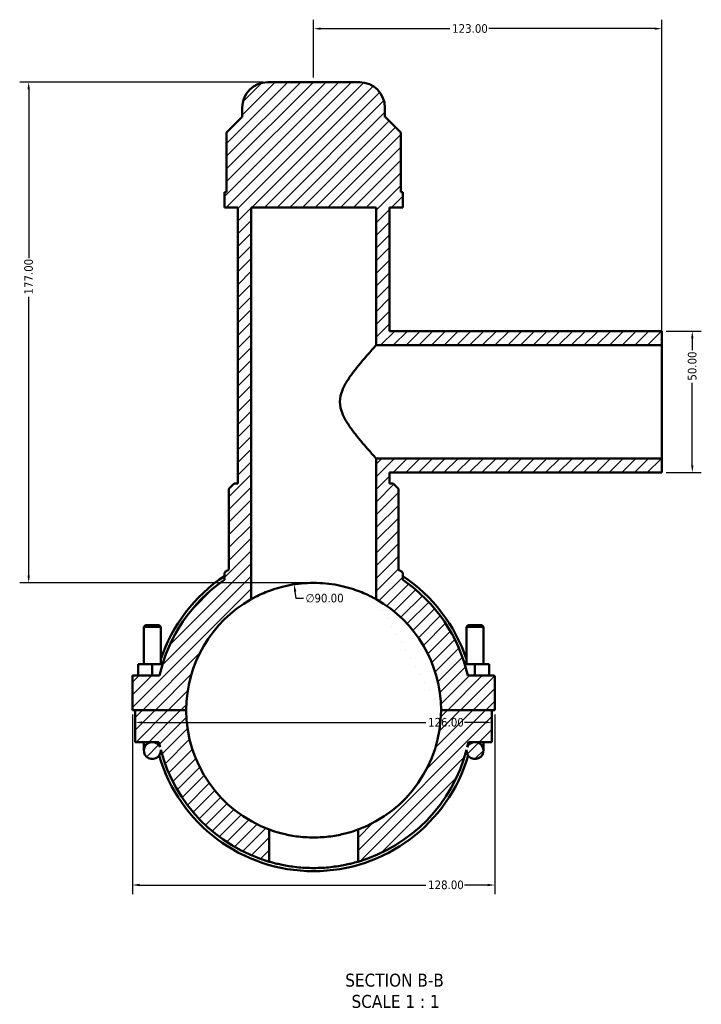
# Model space of a CAD drawing. Header units: millimetres. Extents: x 0 to 898, y -421 to 981.
# Tile 1 of 7: x 281 to 522, y -421 to -73. Entities that reach past the tile are written whole.
import ezdxf

# ---------------------------------------------------------------- set-up
doc = ezdxf.new("R2010")
doc.units = ezdxf.units.MM
for name, color, linetype, lineweight in [('Dimension (ANSI)', 7, 'Continuous', 25), ('Hatch (ANSI)', 7, 'Continuous', 18), ('Symbol (ANSI)', 7, 'Continuous', 25), ('Visible (ANSI)', 7, 'Continuous', 50)]:
    doc.layers.add(name, color=color, linetype=linetype, lineweight=lineweight)
doc.styles.add('Label Text (ANSI)', font='tahoma.ttf')
doc.styles.add('Note Text (ANSI)', font='tahoma.ttf')
doc.dimstyles.new('Default - mm (ANSI)', dxfattribs={"dimtxt": 3.048, "dimasz": 2.5, "dimexe": 3.175, "dimexo": 1.6002, "dimgap": 0.8, "dimtad": 0, "dimtoh": 1, "dimrnd": 1e-08, "dimzin": 4, "dimdsep": 46, "dimtxsty": 'Note Text (ANSI)', "dimcen": 0.09, "dimdle": 10, "dimclrd": 256, "dimclre": 256, "dimclrt": 256, "dimadec": 1, "dimazin": 1, "dimtfac": 1, "dimtofl": 0, "dimtmove": 0, "dimatfit": 3, "dimfxl": 1, "dimtolj": 1, "dimtzin": 4, "dimlwd": -1, "dimlwe": -1, "dimarcsym": 0})

# ---------------------------------------------------------------- blocks, each defined once
blk = doc.blocks.new('*D7')
at = {"layer": 'Defpoints', "color": 0, "transparency": 16777216}
for p in [(378.13, -273.04), (391.93, -361.97)]:
    blk.add_point(p, dxfattribs=at)
at = {"layer": 'Dimension (ANSI)', "transparency": 16777216}
for p, q in [((378.9, -277.98), (378.51, -275.51)), ((381.4, -277.98), (378.9, -277.98))]:
    blk.add_line(p, q, dxfattribs=at)
blk.add_solid([(378.93, -275.44), (378.1, -275.57), (378.13, -273.04)], dxfattribs=at)
at = {"layer": 'Dimension (ANSI)', "color": 230, "true_color": 0xff0080, "transparency": 16777216, "insert": (382.2, -276.34), "char_height": 3.048, "attachment_point": 1, "style": 'Note Text (ANSI)'}
blk.add_mtext('\\A1;∅90.00', dxfattribs=at)
blk = doc.blocks.new('*D9')
at = {"layer": 'Defpoints', "color": 0, "transparency": 16777216}
for p in [(368.83, -95.5), (284.37, -272.5), (385.03, -272.5)]:
    blk.add_point(p, dxfattribs=at)
at = {"layer": 'Dimension (ANSI)', "transparency": 16777216}
for p, q in [((367.23, -95.5), (281.19, -95.5)), ((284.37, -98), (284.37, -157.66)), ((284.37, -270), (284.37, -171.34)), ((383.43, -272.5), (281.19, -272.5))]:
    blk.add_line(p, q, dxfattribs=at)
for points in [[(283.95, -98), (284.78, -98), (284.37, -95.5)], [(283.95, -270), (284.78, -270), (284.37, -272.5)]]:
    blk.add_solid(points, dxfattribs=at)
at = {"layer": 'Dimension (ANSI)', "color": 230, "true_color": 0xff0080, "transparency": 16777216, "insert": (282.78, -170.54), "char_height": 3.048, "attachment_point": 1, "rotation": 90, "style": 'Note Text (ANSI)'}
blk.add_mtext('\\A1;177.00', dxfattribs=at)
blk = doc.blocks.new('*D10')
at = {"layer": 'Defpoints', "color": 0, "transparency": 16777216}
for p in [(508.03, -183.5), (508.03, -233.5), (518.81, -233.5)]:
    blk.add_point(p, dxfattribs=at)
at = {"layer": 'Dimension (ANSI)', "transparency": 16777216}
for p, q in [((509.63, -183.5), (521.99, -183.5)), ((518.81, -186), (518.81, -190.2)), ((518.81, -231), (518.81, -201.8)), ((509.63, -233.5), (521.99, -233.5))]:
    blk.add_line(p, q, dxfattribs=at)
for points in [[(518.39, -186), (519.23, -186), (518.81, -183.5)], [(518.39, -231), (519.23, -231), (518.81, -233.5)]]:
    blk.add_solid(points, dxfattribs=at)
at = {"layer": 'Dimension (ANSI)', "color": 230, "true_color": 0xff0080, "transparency": 16777216, "insert": (517.22, -201), "char_height": 3.048, "attachment_point": 1, "rotation": 90, "style": 'Note Text (ANSI)'}
blk.add_mtext('\\A1;50.00', dxfattribs=at)
blk = doc.blocks.new('*D11')
at = {"layer": 'Defpoints', "color": 0, "transparency": 16777216}
for p in [(508.03, -76.59), (385.03, -95.5), (508.03, -188.5)]:
    blk.add_point(p, dxfattribs=at)
at = {"layer": 'Dimension (ANSI)', "transparency": 16777216}
for p, q in [((385.03, -93.9), (385.03, -73.42)), ((508.03, -186.9), (508.03, -73.42)), ((387.53, -76.59), (433.19, -76.59)), ((505.53, -76.59), (446.87, -76.59))]:
    blk.add_line(p, q, dxfattribs=at)
for points in [[(387.53, -76.18), (387.53, -77.01), (385.03, -76.59)], [(505.53, -76.18), (505.53, -77.01), (508.03, -76.59)]]:
    blk.add_solid(points, dxfattribs=at)
at = {"layer": 'Dimension (ANSI)', "color": 230, "true_color": 0xff0080, "transparency": 16777216, "insert": (433.99, -75.01), "char_height": 3.048, "attachment_point": 1, "style": 'Note Text (ANSI)'}
blk.add_mtext('\\A1;123.00', dxfattribs=at)
blk = doc.blocks.new('*D12')
at = {"layer": 'Defpoints', "color": 0, "transparency": 16777216}
for p in [(321.03, -317.45), (449.03, -317.45), (449.03, -379.3)]:
    blk.add_point(p, dxfattribs=at)
at = {"layer": 'Dimension (ANSI)', "transparency": 16777216}
for p, q in [((321.03, -319.05), (321.03, -382.48)), ((449.03, -319.05), (449.03, -382.48)), ((323.53, -379.3), (424.69, -379.3)), ((446.53, -379.3), (438.37, -379.3))]:
    blk.add_line(p, q, dxfattribs=at)
for points in [[(323.53, -378.88), (323.53, -379.72), (321.03, -379.3)], [(446.53, -378.88), (446.53, -379.72), (449.03, -379.3)]]:
    blk.add_solid(points, dxfattribs=at)
at = {"layer": 'Dimension (ANSI)', "color": 230, "true_color": 0xff0080, "transparency": 16777216, "insert": (425.49, -377.71), "char_height": 3.048, "attachment_point": 1, "style": 'Note Text (ANSI)'}
blk.add_mtext('\\A1;128.00', dxfattribs=at)
blk = doc.blocks.new('*D13')
at = {"layer": 'Defpoints', "color": 0, "transparency": 16777216}
for p in [(322.03, -321.83), (448.03, -321.83), (448.03, -321.83)]:
    blk.add_point(p, dxfattribs=at)
at = {"layer": 'Dimension (ANSI)', "transparency": 16777216}
for p, q in [((324.53, -321.83), (424.69, -321.83)), ((445.53, -321.83), (438.37, -321.83))]:
    blk.add_line(p, q, dxfattribs=at)
for points in [[(324.53, -321.41), (324.53, -322.24), (322.03, -321.83)], [(445.53, -321.41), (445.53, -322.24), (448.03, -321.83)]]:
    blk.add_solid(points, dxfattribs=at)
at = {"layer": 'Dimension (ANSI)', "color": 230, "true_color": 0xff0080, "transparency": 16777216, "insert": (425.49, -320.24), "char_height": 3.048, "attachment_point": 1, "style": 'Note Text (ANSI)'}
blk.add_mtext('\\A1;126.00', dxfattribs=at)

msp = doc.modelspace()

# ---------------------------------------------------------------- hatches: boundary and pattern name
at = {"layer": 'Hatch (ANSI)'}
h = msp.add_hatch(dxfattribs=at)
h.set_pattern_fill('ANSI31', color=256, scale=25.4, style=0)
h.set_pattern_definition([(45, (0, 0), (-2.245064, 2.245064), [])])
edge = h.paths.add_edge_path()
edge.add_line((400.711, -359.683), (400.711, -371.055))
edge.add_ellipse((385.031, -317.503), major_axis=(15.68, -53.552), ratio=1, start_angle=0, end_angle=59.1214)
edge.add_ellipse((442.031, -331.753), major_axis=(-2.992, 0.224), ratio=1, start_angle=0, end_angle=274.27553)
edge.add_line((442.031, -328.753), (448.031, -328.753))
edge.add_line((448.031, -328.753), (448.031, -317.553))
edge.add_line((448.031, -317.553), (430.031, -317.553))
edge.add_ellipse((385.031, -317.503), major_axis=(45, -0.05), ratio=1, start_angle=290.45586, end_angle=360, ccw=False)
edge = h.paths.add_edge_path(flags=0)
edge.add_ellipse((442.031, -331.753), major_axis=(0, 3), ratio=1, start_angle=0, end_angle=66.20304)
edge.add_ellipse((385.031, -317.503), major_axis=(54.255, -13.04), ratio=1, start_angle=0, end_angle=1.88271)
edge.add_line((439.685, -328.753), (442.031, -328.753))
edge = h.paths.add_edge_path()
edge.add_spline(control_points=[(353.949, -268.497), (353.864, -268.551), (353.789, -268.619), (353.663, -268.777), (353.614, -268.866), (353.548, -269.056), (353.531, -269.156), (353.531, -269.257)], knot_values=[-0.0907132, -0.0907132, -0.0907132, -0.0907132, -0.0604754, -0.0604754, -0.0302377, -0.0302377, 0, 0, 0, 0], degree=3, periodic=0)
edge.add_line((353.531, -269.257), (353.531, -271.445))
edge.add_ellipse((385.031, -317.503), major_axis=(-31.5, 46.059), ratio=1, start_angle=0, end_angle=42.94964)
edge.add_line((330.592, -305.253), (321.031, -305.253))
edge.add_line((321.031, -305.253), (321.031, -317.453))
edge.add_line((321.031, -317.453), (340.031, -317.453))
edge.add_ellipse((385.031, -317.503), major_axis=(-45, 0.05), ratio=1, start_angle=299.40424, end_angle=360, ccw=False)
edge.add_line((362.981, -278.276), (362.981, -139.753))
edge.add_line((362.981, -139.753), (407.081, -139.753))
edge.add_line((407.081, -139.753), (407.081, -188.503))
edge.add_line((407.081, -188.503), (508.031, -188.503))
edge.add_line((508.031, -188.503), (508.031, -183.503))
edge.add_line((508.031, -183.503), (411.806, -183.503))
edge.add_line((411.806, -183.503), (411.806, -139.753))
edge.add_line((411.806, -139.753), (416.531, -139.753))
edge.add_line((416.531, -139.753), (416.531, -134.443))
edge.add_line((416.531, -134.443), (415.79, -134.443))
edge.add_line((415.79, -134.443), (415.79, -113.293))
edge.add_line((415.79, -113.293), (410.39, -107.893))
edge.add_line((410.39, -107.893), (410.231, -107.893))
edge.add_line((410.231, -107.893), (410.231, -104.503))
edge.add_ellipse((401.231, -104.503), major_axis=(9, 0), ratio=1, start_angle=0, end_angle=90)
edge.add_line((401.231, -95.503), (368.831, -95.503))
edge.add_ellipse((368.831, -104.503), major_axis=(0, 9), ratio=1, start_angle=0, end_angle=90)
edge.add_line((359.831, -104.503), (359.831, -107.893))
edge.add_line((359.831, -107.893), (359.673, -107.893))
edge.add_line((359.673, -107.893), (354.273, -113.293))
edge.add_line((354.273, -113.293), (354.273, -134.443))
edge.add_line((354.273, -134.443), (353.531, -134.443))
edge.add_line((353.531, -134.443), (353.531, -139.753))
edge.add_line((353.531, -139.753), (358.256, -139.753))
edge.add_line((358.256, -139.753), (358.256, -237.403))
edge.add_line((358.256, -237.403), (356.906, -237.403))
edge.add_line((356.906, -237.403), (355.106, -239.203))
edge.add_line((355.106, -239.203), (355.106, -267.782))
edge.add_ellipse((385.031, -317.503), major_axis=(-29.925, 49.721), ratio=1, start_angle=0, end_angle=1.3429)
edge = h.paths.add_edge_path()
edge.add_ellipse((448.531, -305.753), major_axis=(0.5, 0), ratio=1, start_angle=0, end_angle=90)
edge.add_line((448.531, -305.253), (439.47, -305.253))
edge.add_ellipse((385.031, -317.503), major_axis=(54.439, 12.25), ratio=1, start_angle=0, end_angle=42.94964)
edge.add_line((416.531, -271.445), (416.531, -269.257))
edge.add_spline(control_points=[(416.531, -269.257), (416.531, -269.164), (416.517, -269.072), (416.461, -268.896), (416.419, -268.813), (416.298, -268.641), (416.212, -268.56), (416.113, -268.497)], knot_values=[-0.0907216, -0.0907216, -0.0907216, -0.0907216, -0.0629398, -0.0629398, -0.035158, -0.035158, 0, 0, 0, 0], degree=3, periodic=0)
edge.add_ellipse((385.031, -317.503), major_axis=(31.082, 49.006), ratio=1, start_angle=0, end_angle=1.3429)
edge.add_line((414.956, -267.782), (414.956, -239.203))
edge.add_line((414.956, -239.203), (413.156, -237.403))
edge.add_line((413.156, -237.403), (411.806, -237.403))
edge.add_line((411.806, -237.403), (411.806, -233.503))
edge.add_line((411.806, -233.503), (508.031, -233.503))
edge.add_line((508.031, -233.503), (508.031, -228.503))
edge.add_line((508.031, -228.503), (407.081, -228.503))
edge.add_line((407.081, -228.503), (407.081, -278.276))
edge.add_ellipse((385.031, -317.503), major_axis=(22.05, 39.228), ratio=1, start_angle=299.40424, end_angle=360, ccw=False)
edge.add_line((430.031, -317.453), (449.031, -317.453))
edge.add_line((449.031, -317.453), (449.031, -305.753))
edge = h.paths.add_edge_path()
edge.add_line((340.031, -317.553), (322.031, -317.553))
edge.add_line((322.031, -317.553), (322.031, -328.753))
edge.add_line((322.031, -328.753), (328.031, -328.753))
edge.add_ellipse((328.031, -331.753), major_axis=(0, 3), ratio=1, start_angle=0, end_angle=274.27553)
edge.add_ellipse((385.031, -317.503), major_axis=(-54.008, -14.026), ratio=1, start_angle=0, end_angle=59.1214)
edge.add_line((369.351, -371.055), (369.351, -359.683))
edge.add_ellipse((385.031, -317.503), major_axis=(-15.68, -42.18), ratio=1, start_angle=290.45586, end_angle=360, ccw=False)
edge = h.paths.add_edge_path(flags=0)
edge.add_line((328.031, -328.753), (330.377, -328.753))
edge.add_ellipse((385.031, -317.503), major_axis=(-54.654, -11.25), ratio=1, start_angle=0, end_angle=1.88271)
edge.add_ellipse((328.031, -331.753), major_axis=(2.745, 1.21), ratio=1, start_angle=0, end_angle=66.20304)

# ---------------------------------------------------------------- linework, layer by layer
at = {"layer": 'Visible (ANSI)'}
for p, q in [((401.231, -95.503), (368.831, -95.503)), ((359.673, -107.893), (354.273, -113.293)), ((359.831, -107.893), (359.673, -107.893)), ((359.831, -104.503), (359.831, -107.893)), ((410.231, -107.893), (410.231, -104.503)), ((410.39, -107.893), (410.231, -107.893)), ((415.79, -113.293), (410.39, -107.893)), ((354.273, -113.293), (354.273, -134.443)), ((415.79, -134.443), (415.79, -113.293)), ((354.273, -134.443), (353.531, -134.443)), ((353.531, -134.443), (353.531, -139.753)), ((416.531, -134.443), (415.79, -134.443)), ((416.531, -139.753), (416.531, -134.443)), ((353.531, -139.753), (358.256, -139.753)), ((358.256, -139.753), (358.256, -237.403)), ((362.981, -278.276), (362.981, -139.753)), ((362.981, -139.753), (407.081, -139.753)), ((407.081, -139.753), (407.081, -188.503)), ((411.806, -183.503), (411.806, -139.753)), ((411.806, -139.753), (416.531, -139.753)), ((508.031, -183.503), (411.806, -183.503)), ((508.031, -188.503), (508.031, -183.503)), ((407.081, -188.503), (508.031, -188.503)), ((508.031, -228.503), (508.031, -188.503)), ((508.031, -228.503), (407.081, -228.503)), ((407.081, -228.503), (407.081, -278.276)), ((508.031, -233.503), (508.031, -228.503)), ((411.806, -237.403), (411.806, -233.503)), ((411.806, -233.503), (508.031, -233.503)), ((356.906, -237.403), (355.106, -239.203)), ((355.106, -239.203), (355.106, -267.782)), ((358.256, -237.403), (356.906, -237.403)), ((413.156, -237.403), (411.806, -237.403)), ((414.956, -239.203), (413.156, -237.403)), ((414.956, -267.782), (414.956, -239.203)), ((353.531, -269.257), (353.531, -271.445)), ((416.531, -271.445), (416.531, -269.257)), ((325.631, -287.453), (325.031, -288.053)), ((325.031, -288.053), (331.031, -288.053)), ((325.031, -288.053), (325.031, -301.253)), ((330.431, -287.453), (325.631, -287.453)), ((330.431, -287.453), (331.031, -288.053)), ((331.031, -288.053), (331.031, -301.253)), ((439.631, -287.453), (439.031, -288.053)), ((445.031, -288.053), (439.031, -288.053)), ((439.031, -301.253), (439.031, -288.053)), ((439.631, -287.453), (444.431, -287.453)), ((444.431, -287.453), (445.031, -288.053)), ((445.031, -301.253), (445.031, -288.053)), ((328.031, -301.253), (323.031, -301.253)), ((323.031, -305.253), (323.031, -301.253)), ((328.031, -305.253), (328.031, -301.253)), ((331.65, -301.253), (328.031, -301.253)), ((438.413, -301.253), (442.031, -301.253)), ((442.031, -301.253), (447.031, -301.253)), ((442.031, -305.253), (442.031, -301.253)), ((447.031, -305.253), (447.031, -301.253)), ((330.592, -305.253), (321.031, -305.253)), ((321.031, -305.253), (321.031, -317.453)), ((448.531, -305.253), (439.47, -305.253)), ((449.031, -317.453), (449.031, -305.753)), ((321.031, -317.453), (340.031, -317.453)), ((340.031, -317.553), (322.031, -317.553)), ((322.031, -317.553), (322.031, -328.753)), ((325.031, -317.453), (325.031, -317.553)), ((331.031, -317.453), (331.031, -317.553)), ((430.031, -317.453), (449.031, -317.453)), ((448.031, -317.553), (430.031, -317.553)), ((439.031, -317.553), (439.031, -317.453)), ((445.031, -317.553), (445.031, -317.453)), ((448.031, -328.753), (448.031, -317.553)), ((322.031, -328.753), (328.031, -328.753)), ((325.031, -328.753), (325.031, -331.753)), ((328.031, -328.753), (330.377, -328.753)), ((439.685, -328.753), (442.031, -328.753)), ((442.031, -328.753), (448.031, -328.753)), ((445.031, -331.753), (445.031, -328.753)), ((331.031, -331.753), (331.031, -331.562)), ((439.031, -331.562), (439.031, -331.753)), ((369.351, -371.055), (369.351, -359.683)), ((400.711, -359.683), (400.711, -371.055))]:
    msp.add_line(p, q, dxfattribs=at)
for centre, radius, start, end in [((368.831, -104.503), 9, 90, 180), ((401.231, -104.503), 9, 0, 90), ((385.031, -317.503), 58.032, 121.04183, 122.38473), ((385.031, -317.503), 58.032, 57.61527, 58.95817), ((385.031, -317.503), 55.8, 124.3687, 167.31833), ((385.031, -317.503), 56.916, 123.60383, 161.58015), ((385.031, -317.503), 56.916, 18.41985, 56.39617), ((385.031, -317.503), 55.8, 12.68167, 55.6313), ((385.031, -317.503), 45, 119.34058, 179.93634), ((385.031, -317.503), 45, 0.06366, 60.65942), ((448.531, -305.753), 0.5, 0, 90), ((385.031, -317.503), 45, 180.06366, 249.6078), ((385.031, -317.503), 45, 290.3922, 359.93634), ((328.031, -331.753), 3, 90, 4.27553), ((328.031, -331.753), 3, 23.79696, 90), ((385.031, -317.503), 55.8, 191.63129, 193.514), ((442.031, -331.753), 3, 175.72447, 90), ((442.031, -331.753), 3, 90, 156.20304), ((385.031, -317.503), 55.8, 346.486, 348.36871), ((385.031, -317.503), 56.916, 196.38542, 343.61458), ((385.031, -317.503), 55.8, 194.55849, 253.67989), ((385.031, -317.503), 55.8, 286.32011, 345.44151)]:
    msp.add_arc(centre, radius, start, end, dxfattribs=at)
for points, knots in [([(407.081, -188.503), (407.081, -188.503), (406.955, -188.642), (406.455, -189.195), (406.082, -189.609), (405.141, -190.664), (404.571, -191.306), (403.319, -192.744), (402.636, -193.539), (401.204, -195.252), (400.398, -196.24), (398.764, -198.361), (397.937, -199.494), (396.41, -201.863), (395.71, -203.096), (394.662, -205.684), (394.316, -207.041), (394.316, -208.503)], [10.1278158, 10.1278158, 10.1278158, 10.1278158, 10.5329382, 10.5329382, 10.9380607, 10.9380607, 11.3431831, 11.3431831, 11.7483056, 11.7483056, 12.1871678, 12.1871678, 12.62603, 12.62603, 13.0648922, 13.0648922, 13.5037544, 13.5037544, 13.5037544, 13.5037544]), ([(394.316, -208.503), (394.316, -209.966), (394.662, -211.323), (395.71, -213.911), (396.41, -215.143), (397.937, -217.513), (398.764, -218.645), (400.398, -220.767), (401.204, -221.755), (402.636, -223.468), (403.319, -224.263), (404.571, -225.701), (405.141, -226.343), (406.082, -227.398), (406.455, -227.812), (406.955, -228.364), (407.081, -228.503), (407.081, -228.503)], [0, 0, 0, 0, 0.4388622, 0.4388622, 0.8777244, 0.8777244, 1.3165866, 1.3165866, 1.7554488, 1.7554488, 2.1605713, 2.1605713, 2.5656937, 2.5656937, 2.9708161, 2.9708161, 3.3759386, 3.3759386, 3.3759386, 3.3759386]), ([(353.949, -268.497), (353.864, -268.551), (353.789, -268.619), (353.663, -268.777), (353.614, -268.866), (353.548, -269.056), (353.531, -269.156), (353.531, -269.257)], [-0.090713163, -0.090713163, -0.090713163, -0.090713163, -0.060475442, -0.060475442, -0.030237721, -0.030237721, 0, 0, 0, 0]), ([(416.531, -269.257), (416.531, -269.164), (416.517, -269.072), (416.461, -268.896), (416.419, -268.813), (416.298, -268.641), (416.212, -268.56), (416.113, -268.497)], [-0.090721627, -0.090721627, -0.090721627, -0.090721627, -0.062939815, -0.062939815, -0.035158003, -0.035158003, 0, 0, 0, 0]), ([(407.081, -278.276), (407.081, -278.276), (406.943, -278.197), (406.373, -277.885), (405.941, -277.651), (404.809, -277.078), (404.109, -276.738), (402.499, -276.023), (401.59, -275.648), (399.659, -274.935), (398.568, -274.57), (396.184, -273.89), (394.891, -273.575), (392.181, -273.054), (390.761, -272.846), (387.891, -272.571), (386.441, -272.503), (383.622, -272.503), (382.171, -272.571), (379.301, -272.846), (377.881, -273.054), (375.171, -273.575), (373.878, -273.89), (371.495, -274.57), (370.404, -274.935), (368.473, -275.648), (367.563, -276.023), (365.954, -276.738), (365.253, -277.078), (364.122, -277.651), (363.69, -277.885), (363.119, -278.197), (362.981, -278.276), (362.981, -278.276)], [6.7744824, 6.7744824, 6.7744824, 6.7744824, 7.1984146, 7.1984146, 7.6223468, 7.6223468, 8.0462789, 8.0462789, 8.4702111, 8.4702111, 8.8930892, 8.8930892, 9.3159674, 9.3159674, 9.7388455, 9.7388455, 10.1617237, 10.1617237, 10.5846018, 10.5846018, 11.0074799, 11.0074799, 11.4303581, 11.4303581, 11.8532362, 11.8532362, 12.2771684, 12.2771684, 12.7011005, 12.7011005, 13.1250327, 13.1250327, 13.5489649, 13.5489649, 13.5489649, 13.5489649]), ([(369.351, -359.683), (369.351, -359.683), (369.447, -359.719), (369.848, -359.865), (370.153, -359.975), (371.357, -360.384), (372.561, -360.764), (374.635, -361.292), (375.416, -361.473), (377.12, -361.811), (378.043, -361.968), (379.972, -362.229), (380.981, -362.332), (383.013, -362.47), (384.038, -362.503), (386.024, -362.503), (387.049, -362.47), (389.082, -362.332), (390.09, -362.229), (392.019, -361.968), (392.942, -361.811), (394.646, -361.473), (395.427, -361.292), (397.502, -360.764), (398.706, -360.384), (399.909, -359.975), (400.214, -359.865), (400.615, -359.719), (400.711, -359.683), (400.711, -359.683)], [4.7687576, 4.7687576, 4.7687576, 4.7687576, 5.0668884, 5.0668884, 5.3650192, 5.3650192, 5.9612807, 5.9612807, 6.2592447, 6.2592447, 6.5572086, 6.5572086, 6.8551725, 6.8551725, 7.1531364, 7.1531364, 7.4511004, 7.4511004, 7.7490643, 7.7490643, 8.0470282, 8.0470282, 8.3449922, 8.3449922, 8.9412537, 8.9412537, 9.2393845, 9.2393845, 9.5375153, 9.5375153, 9.5375153, 9.5375153]), ([(400.711, -371.055), (400.711, -371.055), (400.616, -371.083), (400.216, -371.198), (399.912, -371.284), (399.111, -371.5), (398.612, -371.629), (397.463, -371.904), (396.812, -372.05), (395.426, -372.331), (394.642, -372.476), (392.935, -372.747), (392.012, -372.874), (390.081, -373.083), (389.074, -373.166), (387.044, -373.276), (386.021, -373.303), (384.041, -373.303), (383.019, -373.276), (380.989, -373.166), (379.981, -373.083), (378.051, -372.874), (377.127, -372.747), (375.42, -372.476), (374.637, -372.331), (373.251, -372.05), (372.599, -371.904), (371.45, -371.629), (370.952, -371.5), (370.15, -371.284), (369.846, -371.198), (369.447, -371.083), (369.351, -371.055), (369.351, -371.055)], [0, 0, 0, 0, 0.2970892, 0.2970892, 0.5941784, 0.5941784, 0.8912676, 0.8912676, 1.1883568, 1.1883568, 1.4853786, 1.4853786, 1.7824004, 1.7824004, 2.0794223, 2.0794223, 2.3764441, 2.3764441, 2.6734659, 2.6734659, 2.9704877, 2.9704877, 3.2675095, 3.2675095, 3.5645313, 3.5645313, 3.8616205, 3.8616205, 4.1587097, 4.1587097, 4.4557989, 4.4557989, 4.7528881, 4.7528881, 4.7528881, 4.7528881])]:
    msp.add_open_spline(points, degree=3, knots=knots, dxfattribs=at)

# ---------------------------------------------------------------- texts
at = {"layer": 'Symbol (ANSI)', "char_height": 4.572, "attachment_point": 7, "style": 'Label Text (ANSI)'}
for s, insert in [('SECTION B-B', (396.203, -415.306)), ('SCALE 1 : 1', (398.426, -422.819))]:
    msp.add_mtext(s, dxfattribs=dict(at, insert=insert))

# ---------------------------------------------------------------- dimensions: what is measured, and where the dimension line sits
at = {"layer": 'Dimension (ANSI)'}
for base, p1, p2, angle, override, picture, middle in [((508.031, -76.594), (385.031, -95.503), (508.031, -188.503), 180, {"dimtoh": 0, "dimdec": 2, "dimtp": 0, "dimtm": 0, "dimtdec": 2, "dimatfit": 1}, '*D11', (440.031, -76.594)), ((284.366, -272.504), (368.831, -95.503), (385.031, -272.504), 90, {"dimtoh": 0, "dimdec": 2, "dimtp": 0, "dimtm": 0, "dimtdec": 2, "dimatfit": 1}, '*D9', (284.366, -164.504)), ((518.811, -233.503), (508.031, -183.503), (508.031, -233.503), 90, {"dimtoh": 0, "dimdec": 2, "dimtp": 0, "dimtm": 0, "dimtdec": 2, "dimatfit": 1}, '*D10', (518.811, -196.003)), ((449.031, -379.301), (321.031, -317.453), (449.031, -317.453), 180, {"dimtoh": 0, "dimdec": 2, "dimtp": 0, "dimtm": 0, "dimtdec": 2, "dimatfit": 1}, '*D12', (431.531, -379.301)), ((448.031, -321.826), (322.031, -321.826), (448.031, -321.826), 180, {"dimtoh": 0, "dimdec": 2, "dimse1": 1, "dimse2": 1, "dimtp": 0, "dimtm": 0, "dimtdec": 2, "dimatfit": 1}, '*D13', (431.531, -321.826))]:
    dim = msp.add_linear_dim(base=base, p1=p1, p2=p2, angle=angle, dimstyle='Default - mm (ANSI)', override=override, dxfattribs=at)
    dim.commit()
    dim.dimension.update_dxf_attribs({"geometry": picture, "text_midpoint": middle, "dimtype": 160})
dim = msp.add_diameter_dim_2p(p1=(391.931, -361.974), p2=(378.131, -273.036), dimstyle='Default - mm (ANSI)', override={"dimtih": 1, "dimdec": 2, "dimlfac": 0.999975, "dimtp": 0, "dimtm": 0, "dimtdec": 2}, dxfattribs=at)
dim.commit()
dim.dimension.update_dxf_attribs({"geometry": '*D7', "text_midpoint": (388.894, -277.977), "dimtype": 163})

doc.saveas('drawing.dxf')
